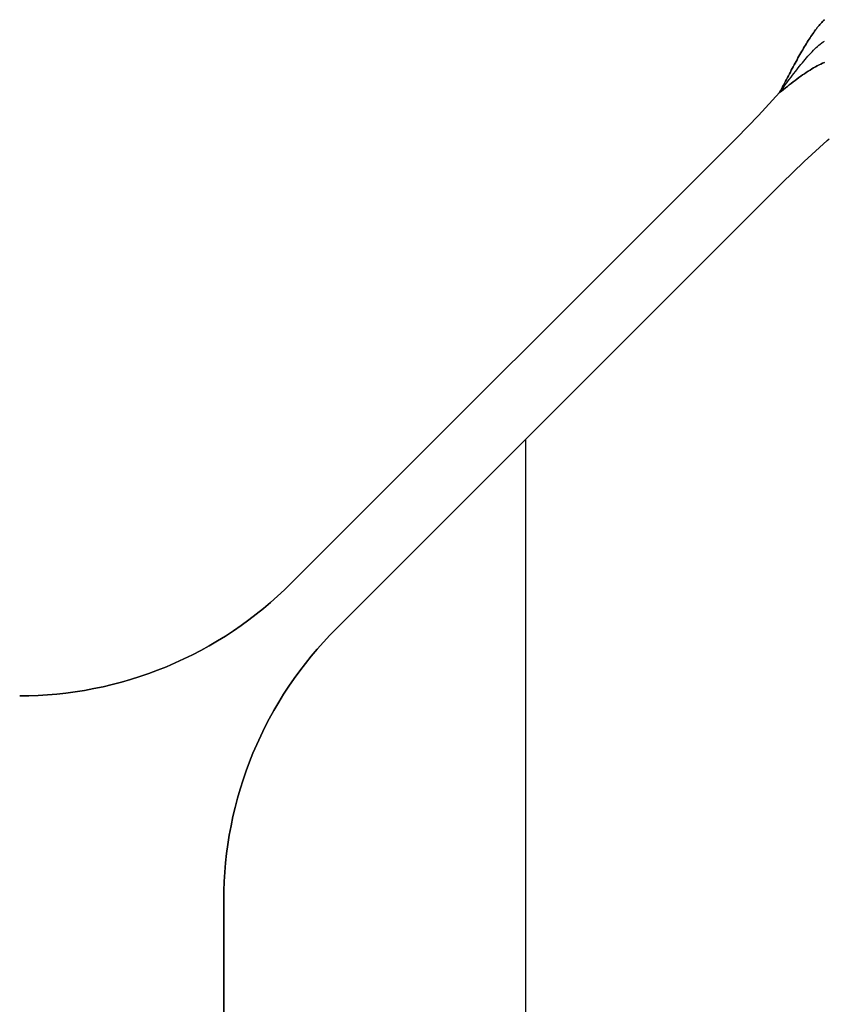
# Model space of a CAD drawing. Header units: millimetres. Extents: x -630 to 192, y -7 to 1615.
# Tile 192 of 249: x 54 to 79, y 1474 to 1504. Entities that reach past the tile are written whole.
import ezdxf

# ---------------------------------------------------------------- set-up
doc = ezdxf.new("R2010")
doc.units = ezdxf.units.MM
doc.header["$MEASUREMENT"] = 0
doc.layers.add('OVIDIO 160x80x72h', color=7, linetype='Continuous')

msp = doc.modelspace()

# ---------------------------------------------------------------- linework, layer by layer
at = {"layer": 'OVIDIO 160x80x72h', "extrusion": (0, 0.894427, 0.447214)}
for points in [[(-79.222, -30.215), (-79.815, -31.003), (-80.384, -31.809), (-80.93, -32.633), (-81.451, -33.473), (-81.946, -34.329), (-82.416, -35.198), (-82.859, -36.08), (-83.275, -36.974)], [(-83.275, -36.974), (-82.859, -36.08), (-82.416, -35.198), (-81.946, -34.329), (-81.451, -33.473), (-80.93, -32.633), (-80.384, -31.809), (-79.815, -31.003), (-79.222, -30.215)], [(-79.222, -30.215), (-79.815, -31.003), (-80.384, -31.809), (-80.93, -32.633), (-81.451, -33.473), (-81.946, -34.329), (-82.416, -35.198), (-82.859, -36.08), (-83.275, -36.974)]]:
    msp.add_lwpolyline(points, dxfattribs=at)
at = {"layer": 'OVIDIO 160x80x72h', "extrusion": (0, 1, 0)}
for points in [[(219.111, 718.457), (-79.222, 718.457)], [(-79.222, 718.457), (219.111, 718.457)], [(-79.222, 717.786), (219.111, 717.786)], [(219.111, 717.786), (-79.222, 717.786)], [(219.111, 718.366), (-77.817, 718.366)], [(-77.817, 718.366), (219.111, 718.366)], [(219.111, 719.866), (-77.817, 719.866)], [(-77.817, 719.866), (219.111, 719.866)], [(-68.459, 718.366), (219.111, 718.366)], [(-68.459, 719.866), (219.111, 719.866)], [(-62.534, 719.866), (-62.534, 718.366)], [(-62.534, 718.366), (-62.534, 719.866)], [(-63.948, 718.366), (-63.948, 719.866)], [(-63.948, 719.866), (-63.948, 718.366)]]:
    msp.add_lwpolyline(points, dxfattribs=at)
at = {"layer": 'OVIDIO 160x80x72h', "extrusion": (1, 0, 0)}
for points in [[(1504.476, 718.457), (1503.135, 717.786)], [(1503.135, 717.786), (1504.476, 718.457)], [(1502.195, 718.366), (1502.195, 719.866)], [(1502.195, 719.866), (1502.195, 718.366)], [(1501.123, 718.197), (1501.123, 719.697)], [(1500.777, 718.366), (1500.777, 719.866)], [(1500.777, 719.866), (1500.777, 718.366)], [(1499.688, 719.697), (1499.688, 718.197)], [(1499.363, 718.366), (1499.363, 719.866)], [(1499.363, 719.866), (1499.363, 718.366)], [(1493.804, 719.866), (1493.804, 718.366)], [(1492.389, 719.866), (1492.389, 718.366)], [(1476.931, 719.866), (1476.931, 718.366)], [(1476.931, 718.366), (1476.931, 719.866)]]:
    msp.add_lwpolyline(points, dxfattribs=at)
at = {"layer": 'OVIDIO 160x80x72h'}
for points in [[(77.817, 1502.195), (77.159, 1501.476), (76.48, 1500.777)], [(77.817, 1502.195), (77.159, 1501.476), (76.48, 1500.777)], [(76.48, 1500.777), (77.159, 1501.476), (77.817, 1502.195)], [(76.48, 1500.777), (77.159, 1501.476), (77.817, 1502.195)], [(76.48, 1500.777), (77.159, 1501.476), (77.817, 1502.195)], [(76.48, 1500.777), (62.534, 1486.83)], [(62.534, 1486.83), (76.48, 1500.777)], [(76.48, 1500.777), (62.534, 1486.83)], [(76.48, 1500.777), (62.534, 1486.83)], [(62.534, 1486.83), (76.48, 1500.777)], [(79.313, 1500.7), (78.594, 1500.042), (77.895, 1499.363)], [(77.895, 1499.363), (78.594, 1500.042), (79.313, 1500.7)], [(77.895, 1499.363), (78.594, 1500.042), (79.313, 1500.7)], [(79.313, 1500.7), (78.594, 1500.042), (77.895, 1499.363)], [(77.895, 1499.363), (78.594, 1500.042), (79.313, 1500.7)], [(77.895, 1499.363), (63.948, 1485.416)], [(63.948, 1485.416), (77.895, 1499.363)], [(63.948, 1485.416), (77.895, 1499.363)], [(77.895, 1499.363), (63.948, 1485.416)], [(77.895, 1499.363), (63.948, 1485.416)], [(69.873, 1491.341), (69.873, 803.771)], [(69.873, 1491.341), (69.873, 803.771)], [(62.534, 1486.83), (62.328, 1486.629), (62.116, 1486.432), (61.899, 1486.24), (61.676, 1486.052), (61.448, 1485.869), (61.215, 1485.691), (60.977, 1485.518), (60.734, 1485.351), (60.486, 1485.189), (60.234, 1485.033), (59.978, 1484.883), (59.718, 1484.739), (59.453, 1484.602), (59.186, 1484.471), (58.915, 1484.346), (58.64, 1484.229), (58.363, 1484.118), (58.084, 1484.014), (57.802, 1483.918), (57.518, 1483.828), (57.232, 1483.746), (56.945, 1483.67), (56.656, 1483.602), (56.367, 1483.542), (56.077, 1483.488), (55.786, 1483.442), (55.495, 1483.403), (55.205, 1483.371), (54.914, 1483.347), (54.625, 1483.329), (54.336, 1483.319), (54.048, 1483.315)], [(62.534, 1486.83), (62.328, 1486.629), (62.116, 1486.432), (61.899, 1486.24), (61.676, 1486.052), (61.448, 1485.869), (61.215, 1485.691), (60.977, 1485.518), (60.734, 1485.351), (60.486, 1485.189), (60.234, 1485.033), (59.978, 1484.883), (59.718, 1484.739), (59.453, 1484.602), (59.186, 1484.471), (58.915, 1484.346), (58.64, 1484.229), (58.363, 1484.118), (58.084, 1484.014), (57.802, 1483.918), (57.518, 1483.828), (57.232, 1483.746), (56.945, 1483.67), (56.656, 1483.602), (56.367, 1483.542), (56.077, 1483.488), (55.786, 1483.442), (55.495, 1483.403), (55.205, 1483.371), (54.914, 1483.347), (54.625, 1483.329), (54.336, 1483.319), (54.048, 1483.315)], [(54.048, 1483.315), (54.336, 1483.319), (54.625, 1483.329), (54.914, 1483.347), (55.205, 1483.371), (55.495, 1483.403), (55.786, 1483.442), (56.077, 1483.488), (56.367, 1483.542), (56.656, 1483.602), (56.945, 1483.67), (57.232, 1483.746), (57.518, 1483.828), (57.802, 1483.918), (58.084, 1484.014), (58.363, 1484.118), (58.64, 1484.229), (58.915, 1484.346), (59.186, 1484.471), (59.453, 1484.602), (59.718, 1484.739), (59.978, 1484.883), (60.234, 1485.033), (60.486, 1485.189), (60.734, 1485.351), (60.977, 1485.518), (61.215, 1485.691), (61.448, 1485.869), (61.676, 1486.052), (61.899, 1486.24), (62.116, 1486.432), (62.328, 1486.629), (62.534, 1486.83)], [(54.048, 1483.315), (54.336, 1483.319), (54.625, 1483.329), (54.914, 1483.347), (55.205, 1483.371), (55.495, 1483.403), (55.786, 1483.442), (56.077, 1483.488), (56.367, 1483.542), (56.656, 1483.602), (56.945, 1483.67), (57.232, 1483.746), (57.518, 1483.828), (57.802, 1483.918), (58.084, 1484.014), (58.363, 1484.118), (58.64, 1484.229), (58.915, 1484.346), (59.186, 1484.471), (59.453, 1484.602), (59.718, 1484.739), (59.978, 1484.883), (60.234, 1485.033), (60.486, 1485.189), (60.734, 1485.351), (60.977, 1485.518), (61.215, 1485.691), (61.448, 1485.869), (61.676, 1486.052), (61.899, 1486.24), (62.116, 1486.432), (62.328, 1486.629), (62.534, 1486.83)], [(54.048, 1483.315), (54.336, 1483.319), (54.625, 1483.329), (54.914, 1483.347), (55.205, 1483.371), (55.495, 1483.403), (55.786, 1483.442), (56.077, 1483.488), (56.367, 1483.542), (56.656, 1483.602), (56.945, 1483.67), (57.232, 1483.746), (57.518, 1483.828), (57.802, 1483.918), (58.084, 1484.014), (58.363, 1484.118), (58.64, 1484.229), (58.915, 1484.346), (59.186, 1484.471), (59.453, 1484.602), (59.718, 1484.739), (59.978, 1484.883), (60.234, 1485.033), (60.486, 1485.189), (60.734, 1485.351), (60.977, 1485.518), (61.215, 1485.691), (61.448, 1485.869), (61.676, 1486.052), (61.899, 1486.24), (62.116, 1486.432), (62.328, 1486.629), (62.534, 1486.83)], [(63.948, 1485.416), (63.747, 1485.21), (63.55, 1484.999), (63.357, 1484.781), (63.17, 1484.559), (62.986, 1484.331), (62.808, 1484.098), (62.636, 1483.86), (62.468, 1483.617), (62.306, 1483.369), (62.15, 1483.117), (62.001, 1482.86), (61.857, 1482.6), (61.719, 1482.336), (61.588, 1482.068), (61.464, 1481.797), (61.346, 1481.523), (61.236, 1481.246), (61.132, 1480.966), (61.035, 1480.684), (60.946, 1480.4), (60.863, 1480.115), (60.788, 1479.827), (60.72, 1479.539), (60.659, 1479.249), (60.606, 1478.959), (60.56, 1478.668), (60.521, 1478.378), (60.489, 1478.087), (60.464, 1477.797), (60.447, 1477.507), (60.436, 1477.218), (60.433, 1476.931)], [(60.433, 1476.931), (60.436, 1477.218), (60.447, 1477.507), (60.464, 1477.797), (60.489, 1478.087), (60.521, 1478.378), (60.56, 1478.668), (60.606, 1478.959), (60.659, 1479.249), (60.72, 1479.539), (60.788, 1479.827), (60.863, 1480.115), (60.946, 1480.4), (61.035, 1480.684), (61.132, 1480.966), (61.236, 1481.246), (61.346, 1481.523), (61.464, 1481.797), (61.588, 1482.068), (61.719, 1482.336), (61.857, 1482.6), (62.001, 1482.86), (62.15, 1483.117), (62.306, 1483.369), (62.468, 1483.617), (62.636, 1483.86), (62.808, 1484.098), (62.986, 1484.331), (63.17, 1484.559), (63.357, 1484.781), (63.55, 1484.999), (63.747, 1485.21), (63.948, 1485.416)], [(60.433, 1476.931), (60.436, 1477.218), (60.447, 1477.507), (60.464, 1477.797), (60.489, 1478.087), (60.521, 1478.378), (60.56, 1478.668), (60.606, 1478.959), (60.659, 1479.249), (60.72, 1479.539), (60.788, 1479.827), (60.863, 1480.115), (60.946, 1480.4), (61.035, 1480.684), (61.132, 1480.966), (61.236, 1481.246), (61.346, 1481.523), (61.464, 1481.797), (61.588, 1482.068), (61.719, 1482.336), (61.857, 1482.6), (62.001, 1482.86), (62.15, 1483.117), (62.306, 1483.369), (62.468, 1483.617), (62.636, 1483.86), (62.808, 1484.098), (62.986, 1484.331), (63.17, 1484.559), (63.357, 1484.781), (63.55, 1484.999), (63.747, 1485.21), (63.948, 1485.416)], [(63.948, 1485.416), (63.747, 1485.21), (63.55, 1484.999), (63.357, 1484.781), (63.17, 1484.559), (62.986, 1484.331), (62.808, 1484.098), (62.636, 1483.86), (62.468, 1483.617), (62.306, 1483.369), (62.15, 1483.117), (62.001, 1482.86), (61.857, 1482.6), (61.719, 1482.336), (61.588, 1482.068), (61.464, 1481.797), (61.346, 1481.523), (61.236, 1481.246), (61.132, 1480.966), (61.035, 1480.684), (60.946, 1480.4), (60.863, 1480.115), (60.788, 1479.827), (60.72, 1479.539), (60.659, 1479.249), (60.606, 1478.959), (60.56, 1478.668), (60.521, 1478.378), (60.489, 1478.087), (60.464, 1477.797), (60.447, 1477.507), (60.436, 1477.218), (60.433, 1476.931)], [(60.433, 1476.931), (60.436, 1477.218), (60.447, 1477.507), (60.464, 1477.797), (60.489, 1478.087), (60.521, 1478.378), (60.56, 1478.668), (60.606, 1478.959), (60.659, 1479.249), (60.72, 1479.539), (60.788, 1479.827), (60.863, 1480.115), (60.946, 1480.4), (61.035, 1480.684), (61.132, 1480.966), (61.236, 1481.246), (61.346, 1481.523), (61.464, 1481.797), (61.588, 1482.068), (61.719, 1482.336), (61.857, 1482.6), (62.001, 1482.86), (62.15, 1483.117), (62.306, 1483.369), (62.468, 1483.617), (62.636, 1483.86), (62.808, 1484.098), (62.986, 1484.331), (63.17, 1484.559), (63.357, 1484.781), (63.55, 1484.999), (63.747, 1485.21), (63.948, 1485.416)], [(60.433, 803.771), (60.433, 1476.931)], [(60.433, 1476.931), (60.433, 803.771)], [(60.433, 1476.931), (60.433, 803.771)], [(60.433, 1476.931), (60.433, 803.771)], [(60.433, 803.771), (60.433, 1476.931)]]:
    msp.add_lwpolyline(points, dxfattribs=at)
for points in [[(77.817, 1502.195, 719.866), (77.849, 1502.254, 719.865), (77.88, 1502.313, 719.863), (77.911, 1502.372, 719.86), (77.942, 1502.431, 719.855), (77.973, 1502.489, 719.849), (78.004, 1502.548, 719.842), (78.035, 1502.606, 719.833), (78.065, 1502.664, 719.823), (78.096, 1502.722, 719.811), (78.126, 1502.779, 719.798), (78.157, 1502.837, 719.784), (78.187, 1502.893, 719.769), (78.217, 1502.95, 719.752), (78.247, 1503.006, 719.734), (78.277, 1503.061, 719.715), (78.307, 1503.116, 719.694), (78.337, 1503.171, 719.672), (78.366, 1503.225, 719.649), (78.396, 1503.279, 719.625), (78.426, 1503.332, 719.599), (78.455, 1503.384, 719.572), (78.484, 1503.436, 719.544), (78.514, 1503.487, 719.515), (78.543, 1503.537, 719.485), (78.572, 1503.587, 719.453), (78.601, 1503.636, 719.42), (78.63, 1503.684, 719.387), (78.659, 1503.731, 719.352), (78.687, 1503.778, 719.316), (78.716, 1503.823, 719.279), (78.745, 1503.868, 719.241), (78.774, 1503.912, 719.202), (78.802, 1503.955, 719.162), (78.831, 1503.997, 719.121), (78.859, 1504.038, 719.079), (78.887, 1504.078, 719.036), (78.916, 1504.117, 718.992), (78.944, 1504.155, 718.947), (78.972, 1504.192, 718.902), (79, 1504.228, 718.855), (79.028, 1504.263, 718.808), (79.056, 1504.297, 718.76), (79.084, 1504.33, 718.711), (79.112, 1504.361, 718.662), (79.139, 1504.392, 718.611), (79.167, 1504.421, 718.56), (79.195, 1504.449, 718.509), (79.222, 1504.476, 718.457)], [(79.222, 1504.476, 718.457), (79.195, 1504.449, 718.509), (79.167, 1504.421, 718.56), (79.139, 1504.392, 718.611), (79.112, 1504.361, 718.662), (79.084, 1504.33, 718.711), (79.056, 1504.297, 718.76), (79.028, 1504.263, 718.808), (79, 1504.228, 718.855), (78.972, 1504.192, 718.902), (78.944, 1504.155, 718.947), (78.916, 1504.117, 718.992), (78.887, 1504.078, 719.036), (78.859, 1504.038, 719.079), (78.831, 1503.997, 719.121), (78.802, 1503.955, 719.162), (78.774, 1503.912, 719.202), (78.745, 1503.868, 719.241), (78.716, 1503.823, 719.279), (78.687, 1503.778, 719.316), (78.659, 1503.731, 719.352), (78.63, 1503.684, 719.387), (78.601, 1503.636, 719.42), (78.572, 1503.587, 719.453), (78.543, 1503.537, 719.485), (78.514, 1503.487, 719.515), (78.484, 1503.436, 719.544), (78.455, 1503.384, 719.572), (78.426, 1503.332, 719.599), (78.396, 1503.279, 719.625), (78.366, 1503.225, 719.649), (78.337, 1503.171, 719.672), (78.307, 1503.116, 719.694), (78.277, 1503.061, 719.715), (78.247, 1503.006, 719.734), (78.217, 1502.95, 719.752), (78.187, 1502.893, 719.769), (78.157, 1502.837, 719.784), (78.126, 1502.779, 719.798), (78.096, 1502.722, 719.811), (78.065, 1502.664, 719.823), (78.035, 1502.606, 719.833), (78.004, 1502.548, 719.842), (77.973, 1502.489, 719.849), (77.942, 1502.431, 719.855), (77.911, 1502.372, 719.86), (77.88, 1502.313, 719.863), (77.849, 1502.254, 719.865), (77.817, 1502.195, 719.866)], [(77.817, 1502.195, 719.121), (77.863, 1502.256, 719.12), (77.908, 1502.317, 719.116), (77.954, 1502.378, 719.111), (77.999, 1502.438, 719.103), (78.044, 1502.498, 719.093), (78.089, 1502.559, 719.081), (78.134, 1502.618, 719.067), (78.179, 1502.678, 719.051), (78.224, 1502.737, 719.033), (78.268, 1502.795, 719.013), (78.313, 1502.853, 718.99), (78.357, 1502.91, 718.966), (78.402, 1502.966, 718.94), (78.446, 1503.022, 718.913), (78.49, 1503.077, 718.883), (78.534, 1503.13, 718.851), (78.578, 1503.183, 718.818), (78.621, 1503.235, 718.783), (78.665, 1503.286, 718.746), (78.708, 1503.335, 718.708), (78.752, 1503.383, 718.667), (78.795, 1503.43, 718.626), (78.838, 1503.475, 718.582), (78.881, 1503.519, 718.537), (78.924, 1503.562, 718.491), (78.967, 1503.602, 718.442), (79.01, 1503.641, 718.393), (79.053, 1503.679, 718.342), (79.095, 1503.714, 718.289), (79.137, 1503.748, 718.235), (79.18, 1503.78, 718.18), (79.222, 1503.809, 718.123)], [(79.222, 1503.135, 717.786), (79.167, 1503.112, 717.829), (79.111, 1503.087, 717.871), (79.056, 1503.061, 717.911), (78.999, 1503.032, 717.951), (78.943, 1503.002, 717.988), (78.886, 1502.97, 718.025), (78.829, 1502.937, 718.06), (78.772, 1502.901, 718.093), (78.715, 1502.865, 718.125), (78.657, 1502.827, 718.155), (78.599, 1502.787, 718.183), (78.541, 1502.747, 718.21), (78.482, 1502.705, 718.234), (78.424, 1502.662, 718.257), (78.365, 1502.618, 718.277), (78.305, 1502.573, 718.296), (78.245, 1502.528, 718.312), (78.185, 1502.481, 718.326), (78.125, 1502.435, 718.339), (78.064, 1502.387, 718.348), (78.003, 1502.34, 718.356), (77.941, 1502.292, 718.362), (77.88, 1502.244, 718.365), (77.817, 1502.195, 718.366)], [(77.817, 1502.195, 718.366), (77.88, 1502.244, 718.365), (77.941, 1502.292, 718.362), (78.003, 1502.34, 718.356), (78.064, 1502.387, 718.348), (78.125, 1502.435, 718.339), (78.185, 1502.481, 718.326), (78.245, 1502.528, 718.312), (78.305, 1502.573, 718.296), (78.365, 1502.618, 718.277), (78.424, 1502.662, 718.257), (78.482, 1502.705, 718.234), (78.541, 1502.747, 718.21), (78.599, 1502.787, 718.183), (78.657, 1502.827, 718.155), (78.715, 1502.865, 718.125), (78.772, 1502.901, 718.093), (78.829, 1502.937, 718.06), (78.886, 1502.97, 718.025), (78.943, 1503.002, 717.988), (78.999, 1503.032, 717.951), (79.056, 1503.061, 717.911), (79.111, 1503.087, 717.871), (79.167, 1503.112, 717.829), (79.222, 1503.135, 717.786)], [(79.313, 1500.7, 719.121), (79.374, 1500.745, 719.119)]]:
    msp.add_polyline3d(points, dxfattribs=at)

doc.saveas('drawing.dxf')
